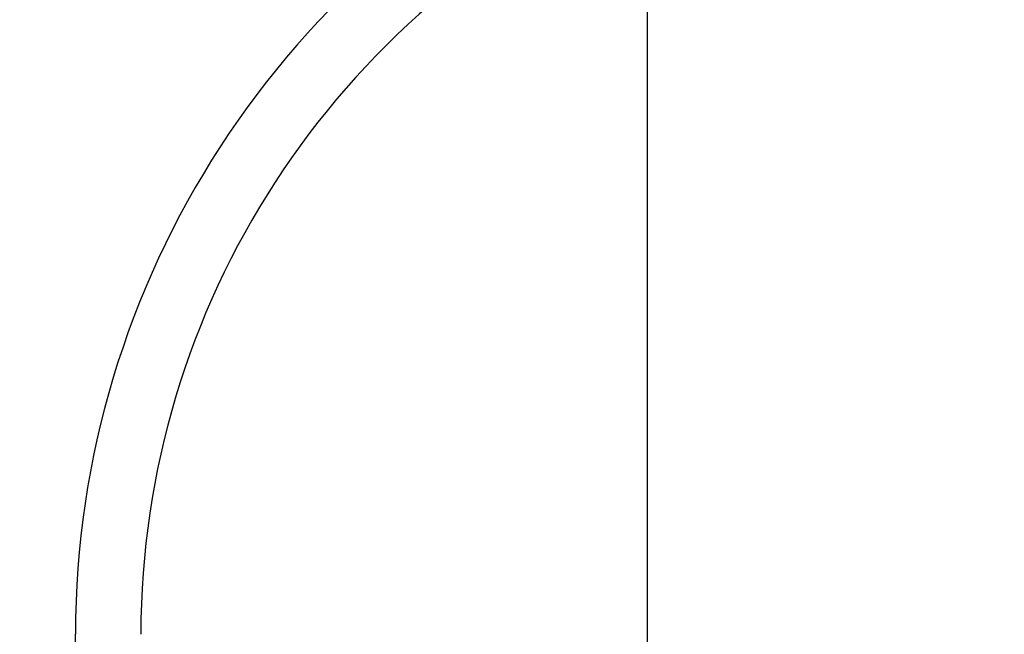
# Model space of a CAD drawing. Header units: metres. Extents: x -912764 to -454925, y -2226138 to -1112338.
# Tile 53 of 256: x -456251.6792 to -456251.5587, y -1113064.4811 to -1113064.4058. Entities that reach past the tile are written whole.
import ezdxf
from ezdxf import colors
from ezdxf.entities.mleader import LeaderData, LeaderLine
from ezdxf.math import Vec2, Vec3

# ---------------------------------------------------------------- set-up
doc = ezdxf.new("R2010")
doc.units = ezdxf.units.M
for name, pattern in [('DASHDOT2', [0.375, 0.25, -0.0625, 0, -0.0625]), ('SOLID', [0]), ('ČÁRKOVANÁ', [19.049999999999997, 12.7, -6.35])]:
    doc.linetypes.add(name, pattern=pattern)
for name, color, linetype in [('025-OSY', 4, 'DASHDOT2'), ('025-ZSvodidlo', 1, 'Continuous'), ('C3D_ZPR', 7, 'Continuous')]:
    doc.layers.add(name, color=color, linetype=linetype)
doc.layers.add('1', color=7, linetype='Continuous', lineweight=15)
doc.layers.add('_NOVÝ STAV', color=1, linetype='Continuous', lineweight=30)
doc.styles.add('Romans', font='romans.shx')
doc.styles.add('StandardUzky', font='simplex.shx', dxfattribs={"width": 0.65})
doc.styles.add('znacky', font='arial.ttf')
doc.dimstyles.new('1000', dxfattribs={"dimscale": 0.5, "dimtxt": 1, "dimasz": 0.6, "dimexe": 0.3, "dimexo": 0.5, "dimgap": 0.5, "dimtad": 1, "dimzin": 1, "dimdsep": 46, "dimtxsty": 'znacky', "dimblk": 'OBLIQUE', "dimcen": 1, "dimdle": 0.3, "dimclrd": 256, "dimclre": 256, "dimclrt": 256, "dimadec": 3, "dimazin": 0, "dimtfac": 1, "dimtmove": 0, "dimatfit": 3, "dimldrblk": 'OBLIQUE', "dimfxl": 1, "dimlwd": -1, "dimlwe": -1, "dimarcsym": 0})

# ---------------------------------------------------------------- blocks, each defined once
blk = doc.blocks.new('_Oblique')
at = {"color": 0, "linetype": 'ByBlock', "lineweight": -2}
blk.add_line((-0.5, -0.5), (0.5, 0.5), dxfattribs=at)
blk = doc.blocks.new('*D255')
at = {"layer": 'C3D_ZPR', "color": 1, "transparency": 16777216}
for p, q in [((-456251.8419254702, -1113064.401055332), (-456251.8419254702, -1113064.076055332)), ((-456251.2418126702, -1113064.401055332), (-456251.2418126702, -1113064.076055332)), ((-456251.9169254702, -1113064.151055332), (-456251.1668126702, -1113064.151055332))]:
    blk.add_line(p, q, dxfattribs=at)
at = {"layer": 'Defpoints', "color": 0, "lineweight": 50, "transparency": 16777216}
for p in [(-456251.2418126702, -1113064.151055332), (-456251.8419254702, -1113065.465551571), (-456251.2418126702, -1113065.522266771)]:
    blk.add_point(p, dxfattribs=at)
at = {"layer": 'C3D_ZPR', "color": 1, "transparency": 16777216, "xscale": 0.075, "yscale": 0.075, "zscale": 0.075, "rotation": 180}
blk.add_blockref('_Oblique', (-456251.8419254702, -1113064.151055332), dxfattribs=at)
at = {"layer": 'C3D_ZPR', "color": 1, "transparency": 16777216, "xscale": 0.075, "yscale": 0.075, "zscale": 0.075}
blk.add_blockref('_Oblique', (-456251.2418126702, -1113064.151055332), dxfattribs=at)
at = {"layer": 'C3D_ZPR', "color": 1, "transparency": 16777216, "insert": (-456251.5418690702, -1113064.001055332), "char_height": 0.2, "attachment_point": 5, "style": 'StandardUzky'}
blk.add_mtext('600', dxfattribs=at)
blk = doc.blocks.new('A$C021ef3a7')
at = {"layer": '025-OSY', "color": 1}
blk.add_line((-0.1627641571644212, 0.4343249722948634), (-0.1627621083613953, -0.8139309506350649), dxfattribs=at)
at = {"layer": '025-ZSvodidlo', "color": 1}
blk.add_line((-0.2327431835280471, 0.2051846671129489), (-0.2327057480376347, 0.2304720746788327), dxfattribs=at)
for radius, start in [(0.11, 114.1361182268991), (0.102, 114.1361182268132)]:
    blk.add_arc((-0.1227058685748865, 0.2303092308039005), radius, start, 179.9151793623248, dxfattribs=at)

msp = doc.modelspace()

# ---------------------------------------------------------------- block references
at = {"layer": '_NOVÝ STAV', "linetype": 'SOLID'}
msp.add_blockref('A$C021ef3a7', (-456251.4397022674, -1113064.711524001), dxfattribs=at)

# ---------------------------------------------------------------- dimensions: what is measured, and where the dimension line sits
at = {"layer": 'C3D_ZPR'}
dim = msp.add_linear_dim(base=(-456251.2418126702, -1113064.151055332), p1=(-456251.8419254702, -1113065.465551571), p2=(-456251.2418126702, -1113065.522266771), dimstyle='1000', override={"dimtxt": 0.4, "dimasz": 0.15, "dimexe": 0.15, "dimgap": 0.1, "dimdec": 0, "dimlfac": 1000, "dimdsep": 44, "dimtxsty": 'StandardUzky', "dimdle": 0.15, "dimclrd": 1, "dimclre": 1, "dimclrt": 1, "dimfxl": 0.5, "dimfxlon": 1}, dxfattribs=at)
dim.commit()
dim.dimension.update_dxf_attribs({"geometry": '*D255', "text_midpoint": (-456251.5418690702, -1113064.001055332)})

# ---------------------------------------------------------------- leaders
at = {"layer": '1', "color": 1, "ltscale": 0.2}
ml = msp.add_multileader_mtext('Standard', dxfattribs=at)
ml.set_content('{\\fArial|b1|i0|c238|p34;\\LSILNIČNÍ ZÁCHYTNÝ SYSTÉM\\P}ZÁBRADELNÍ SVODIDLO TYPU ZSNH4/H2 S VODOROVNOU VÝPLNÍ', color=1, style='Romans')
ml.set_leader_properties(color=30, linetype='ČÁRKOVANÁ', lineweight=-1)
ml.build(insert=Vec2(0, 0))
ml.multileader.update_dxf_attribs({"dogleg_length": 2, "arrow_head_size": 0.1, "scale": 0.1})
ctx = ml.context
ctx.base_point, ctx.scale, ctx.char_height, ctx.arrow_head_size, ctx.landing_gap_size, ctx.plane_origin = Vec3(-456257.5340778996, -1113061.715773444), 0.1, 0.125, 0.1, 0.05, Vec3(-456249.5777992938, -1113063.897528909)
notes = []
notes.append((ctx, [(1, (1, 1, 0), (-456254.455971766, -1113061.715773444), (-1, 0), 0.4839894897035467, [(1, [(-456251.6046493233, -1113064.730517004)], 0, [])])]))
ctx.mtext.insert, ctx.mtext.width, ctx.mtext.defined_height, ctx.mtext.flow_direction = Vec3(-456257.4840778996, -1113061.653273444), 2.700966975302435, 0.9366816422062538, 5
ml = msp.add_multileader_mtext('Standard', dxfattribs=at)
ml.set_content('{\\fArial|b1|i0|c238|p34;\\LKRAJNICE DLÁŽDĚNÁ\\P}TROJŘÁDEK ZE ŽULOVÉ KOSTKY 150x150mm', color=1, style='Romans')
ml.set_leader_properties(color=30, linetype='ČÁRKOVANÁ', lineweight=-1)
ml.build(insert=Vec2(0, 0))
ml.multileader.update_dxf_attribs({"dogleg_length": 2, "arrow_head_size": 0.1, "scale": 0.1})
ctx = ml.context
ctx.base_point, ctx.scale, ctx.char_height, ctx.arrow_head_size, ctx.landing_gap_size, ctx.plane_origin = Vec3(-456257.1292086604, -1113062.712405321), 0.1, 0.125, 0.1, 0.05, Vec3(-456249.0671462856, -1113064.758010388)
notes.append((ctx, [(1, (1, 1, 0), (-456254.4975310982, -1113062.712405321), (-1, 0), 0.6438876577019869, [(1, [(-456251.093996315, -1113065.590998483)], 0, [])])]))
ctx.mtext.insert, ctx.mtext.width, ctx.mtext.defined_height, ctx.mtext.flow_direction = Vec3(-456257.0792086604, -1113062.649905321), 2.29742262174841, 0.9366816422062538, 5
ml = msp.add_multileader_mtext('Standard', dxfattribs=at)
ml.set_content('{\\fArial|b1|i0|c238|p34;\\LBETONOVÉ LOŽE\\P\\pq*;}BETONOVÉ LOŽE tl.100mm Z BETONU C12/15', color=1, style='Romans')
ml.set_leader_properties(color=30, linetype='ČÁRKOVANÁ', lineweight=-1)
ml.build(insert=Vec2(0, 0))
ml.multileader.update_dxf_attribs({"dogleg_length": 2, "arrow_head_size": 0.1, "scale": 0.1})
ctx = ml.context
ctx.base_point, ctx.scale, ctx.char_height, ctx.arrow_head_size, ctx.landing_gap_size, ctx.plane_origin = Vec3(-456257.0410599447, -1113063.626176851), 0.1, 0.125, 0.1, 0.05, Vec3(-456248.6687976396, -1113065.008010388)
notes.append((ctx, [(1, (1, 1, 0), (-456255.2993932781, -1113063.626176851), (-1, 0), 0.169037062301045, [(1, [(-456251.2248571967, -1113065.840998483)], 0, [])])]))
ctx.mtext.insert, ctx.mtext.width, ctx.mtext.flow_direction = Vec3(-456256.9910599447, -1113063.542843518), 1.70364613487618, 5
for ctx, leaders in notes:
    for number, flags, end, landing, length, lines in leaders:
        leader = LeaderData()
        leader.index, (leader.has_last_leader_line, leader.has_dogleg_vector, leader.attachment_direction) = number, flags
        leader.last_leader_point, leader.dogleg_vector, leader.dogleg_length = Vec3(end), Vec3(landing), length
        for number, points, colour, breaks in lines:
            line = LeaderLine()
            line.index, line.vertices, line.color, line.breaks = number, Vec3.list(points), colors.encode_raw_color(colour), breaks
            leader.lines.append(line)
        ctx.leaders.append(leader)

doc.saveas('drawing.dxf')
